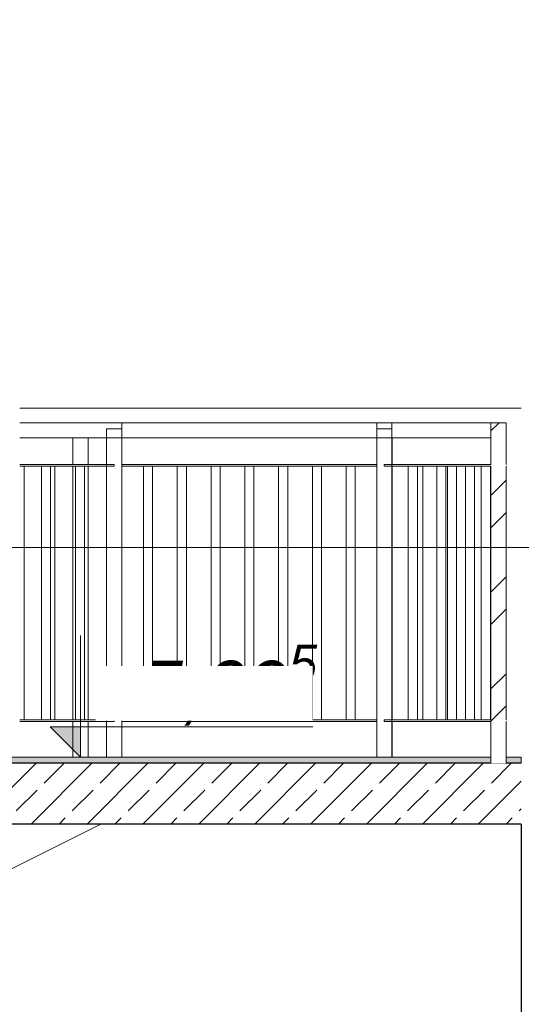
# Model space of a CAD drawing. Header units: centimetres. Extents: x -1103 to 10505, y -997 to 1780.
# Tile 65 of 102: x 9261 to 9426, y 7 to 331. Entities that reach past the tile are written whole.
import ezdxf

# ---------------------------------------------------------------- set-up
doc = ezdxf.new("R2010")
doc.units = ezdxf.units.CM
doc.header["$LTSCALE"] = 0.1
doc.header["$MEASUREMENT"] = 0
doc.linetypes.add('Wipeout_Contour', pattern=[1000, 0, -1000])
for name, color, linetype in [('2_barierki.K_IR', 7, 'Continuous'), ('2_barierki.PW_IR', 7, 'Continuous'), ('2_schody.K_IR', 7, 'Continuous'), ('2_ściany podporowe.K_IR', 7, 'Continuous'), ('2_ściany.K_IR', 7, 'Continuous'), ('3_opisy.K_IR', 7, 'Continuous'), ('5_wymiary.K_IR', 7, 'Continuous')]:
    doc.layers.add(name, color=color, linetype=linetype)
doc.styles.add('GENERATED_STYLE_3', font='txt')
pattern_1 = [(45, (10358.23, -421.512), (-15.9099, 15.9099), []), (45, (10352.927, -416.21), (-15.9099, 15.9099), [])]

# ---------------------------------------------------------------- blocks, each defined once
blk = doc.blocks.new('ElemPrzekroju_740_2', base_point=(10358.23, -421.51))
at = {"layer": '2_schody.K_IR', "linetype": 'Continuous', "lineweight": 0, "true_color": 0x000000}
blk.add_hatch(color=18, dxfattribs=at).paths.add_polyline_path([(9248.87, 85.99), (9425.87, 85.99), (9425.87, 87.99), (9248.87, 87.99)])
at = {"layer": '2_schody.K_IR', "color": 7, "linetype": 'Continuous', "lineweight": 15}
for q in [(9250.87, 87.99), (9425.87, 85.99)]:
    blk.add_line((9425.87, 87.99), q, dxfattribs=at)
blk = doc.blocks.new('ElemPrzekroju_751_2', base_point=(10358.23, -421.51))
at = {"layer": '2_schody.K_IR', "color": 7, "linetype": 'Continuous', "lineweight": 15}
for p, q in [((9222.87, 55.99), (9222.87, 70.99)), ((9234.15, 70.99), (9222.87, 70.99)), ((9287.59, 65.99), (9250.87, 47.63)), ((9192.87, 40.99), (9192.87, 55.99)), ((9222.87, 55.99), (9192.87, 55.99)), ((9245.87, 45.13), (9250.87, 47.63)), ((9235.87, 40.13), (9240.87, 42.63)), ((9240.87, 42.63), (9245.87, 45.13)), ((9162.87, 25.99), (9162.87, 40.99)), ((9192.87, 40.99), (9162.87, 40.99)), ((9230.87, 37.63), (9235.87, 40.13)), ((9225.87, 35.13), (9230.87, 37.63)), ((9215.87, 30.13), (9220.87, 32.63)), ((9220.87, 32.63), (9225.87, 35.13)), ((9210.87, 27.63), (9215.87, 30.13)), ((9132.87, 10.99), (9132.87, 25.99)), ((9162.87, 25.99), (9132.87, 25.99)), ((9205.87, 25.13), (9210.87, 27.63)), ((9200.87, 22.63), (9205.87, 25.13)), ((9190.87, 17.63), (9195.87, 20.13)), ((9195.87, 20.13), (9200.87, 22.63)), ((9187.12, 15.75), (9190.87, 17.63)), ((9179.62, 12), (9183.37, 13.88)), ((9183.37, 13.88), (9187.12, 15.75)), ((9102.87, -4.01), (9102.87, 10.99)), ((9132.87, 10.99), (9102.87, 10.99)), ((9172.12, 8.25), (9175.87, 10.13)), ((9175.87, 10.13), (9179.62, 12)), ((9168.37, 6.38), (9172.12, 8.25)), ((9160.87, 2.63), (9164.62, 4.5)), ((9164.62, 4.5), (9168.37, 6.38)), ((9150.87, -2.37), (9155.87, 0.13)), ((9155.87, 0.13), (9160.87, 2.63)), ((9145.87, -4.87), (9150.87, -2.37)), ((9072.87, -11.73), (9072.87, -4.01)), ((9073.69, -4.01), (9072.87, -4.01)), ((9102.87, -4.01), (9084.87, -4.01)), ((9140.87, -7.37), (9145.87, -4.87)), ((9135.87, -9.87), (9140.87, -7.37)), ((9072.87, -19.01), (9072.87, -12.29)), ((9127.12, -14.25), (9130.87, -12.37)), ((9130.87, -12.37), (9135.87, -9.87)), ((9122.12, -16.75), (9123.37, -16.12)), ((9123.37, -16.12), (9127.12, -14.25)), ((9042.87, -34.01), (9042.87, -19.01)), ((9046.04, -19.01), (9042.87, -19.01)), ((9057.15, -19.01), (9049.04, -19.01)), ((9068.26, -19.01), (9060.15, -19.01)), ((9072.87, -19.01), (9071.26, -19.01)), ((9116.23, -19.69), (9118.37, -18.62)), ((9118.37, -18.62), (9120.87, -17.37)), ((9120.87, -17.37), (9122.12, -16.75)), ((9109.62, -23), (9110.64, -22.49)), ((9102.51, -26.55), (9104.62, -25.5)), ((9104.62, -25.5), (9108.37, -23.62)), ((9108.37, -23.62), (9109.62, -23)), ((9097.12, -29.25), (9100.87, -27.37)), ((9100.87, -27.37), (9101.59, -27.01)), ((9093.48, -31.07), (9097.12, -29.25)), ((9023.82, -34.01), (9015.71, -34.01)), ((9034.93, -34.01), (9026.82, -34.01)), ((9042.87, -34.01), (9037.93, -34.01)), ((9083.37, -36.12), (9085.87, -34.87)), ((9085.87, -34.87), (9089.62, -33)), ((9089.62, -33), (9090.48, -32.57)), ((9074.62, -40.5), (9078.37, -38.62)), ((9071.26, -42.18), (9074.62, -40.5)), ((9060.87, -47.37), (9065.87, -44.87)), ((9065.87, -44.87), (9068.26, -43.68)), ((9060.15, -47.73), (9060.87, -47.37)), ((8982.87, -50.73), (8982.87, -49.01)), ((8990.48, -49.01), (8982.87, -49.01)), ((8982.87, -62.01), (8982.87, -51.29)), ((9001.59, -49.01), (8993.48, -49.01)), ((9012.71, -49.01), (9004.59, -49.01)), ((9050.87, -52.37), (9055.87, -49.87)), ((9055.87, -49.87), (9057.15, -49.23)), ((9040.87, -57.37), (9045.87, -54.87)), ((9045.87, -54.87), (9046.04, -54.79)), ((9049.04, -53.29), (9050.87, -52.37)), ((9037.93, -58.85), (9040.87, -57.37)), ((9029.62, -63), (9033.37, -61.12)), ((9033.37, -61.12), (9034.93, -60.35)), ((8980.87, -64.01), (8982.87, -64.01)), ((8982.87, -64.01), (8982.87, -62.01)), ((9026.82, -64.4), (9029.62, -63)), ((9018.51, -68.55), (9022.12, -66.75)), ((9022.12, -66.75), (9023.82, -65.9)), ((9010.87, -72.37), (9014.62, -70.5)), ((9014.62, -70.5), (9017.95, -68.83)), ((9005.87, -74.87), (9010.87, -72.37)), ((9001.59, -77.01), (9005.87, -74.87))]:
    blk.add_line(p, q, dxfattribs=at)
blk = doc.blocks.new('ElemPrzekroju_753_2', base_point=(10358.23, -421.51))
at = {"color": 254, "linetype": 'Wipeout_Contour', "lineweight": 0, "ltscale": 37350.746244}
blk.add_wipeout([(9425.87, 65.99), (9425.87, 85.99), (9248.87, 85.99), (9248.87, 65.99)], dxfattribs=at).dxf.layer = '2_schody.K_IR'
at = {"layer": '2_schody.K_IR', "linetype": 'Continuous', "lineweight": 0, "true_color": 0x000000}
h = blk.add_hatch(dxfattribs=at)
h.set_pattern_fill('Beton_zbrojony_0002', color=18, style=0, pattern_type=2)
h.set_pattern_definition([(45, (10358.23, -421.512), (-9.19239, 9.19239), []), (45, (10353.634, -416.916), (-9.19239, 9.19239), [9.75, -3.25])])
h.paths.add_polyline_path([(9425.87, 65.99), (9425.87, 85.99), (9248.87, 85.99), (9248.87, 65.99)])
at = {"layer": '2_schody.K_IR', "color": 7, "linetype": 'Continuous', "lineweight": 30}
blk.add_line((9425.87, 65.99), (9248.87, 65.99), dxfattribs=at)
at = {"layer": '2_schody.K_IR', "color": 7, "linetype": 'Continuous', "lineweight": 30, "flags": 128}
blk.add_lwpolyline([(9425.87, 85.99), (9420.87, 85.99), (9415.87, 85.99), (9248.87, 85.99)], dxfattribs=at)
blk = doc.blocks.new('ElemPrzekroju_797_2', base_point=(10358.23, -421.51))
at = {"layer": '2_schody.K_IR', "color": 7, "linetype": 'Continuous', "lineweight": 15}
for p, q in [((9222.87, 355.99), (9222.87, 370.99)), ((9234.15, 370.99), (9222.87, 370.99)), ((9287.59, 365.99), (9250.87, 347.63)), ((9192.87, 340.99), (9192.87, 355.99)), ((9222.87, 355.99), (9192.87, 355.99)), ((9245.87, 345.13), (9250.87, 347.63)), ((9240.87, 342.63), (9245.87, 345.13)), ((9162.87, 325.99), (9162.87, 340.99)), ((9192.87, 340.99), (9162.87, 340.99)), ((9230.87, 337.63), (9235.87, 340.13)), ((9235.87, 340.13), (9240.87, 342.63)), ((9225.87, 335.13), (9230.87, 337.63)), ((9220.87, 332.63), (9225.87, 335.13)), ((9215.87, 330.13), (9220.87, 332.63)), ((9205.87, 325.13), (9210.87, 327.63)), ((9210.87, 327.63), (9215.87, 330.13)), ((9132.87, 310.99), (9132.87, 325.99)), ((9162.87, 325.99), (9132.87, 325.99)), ((9200.87, 322.63), (9205.87, 325.13)), ((9195.87, 320.13), (9200.87, 322.63)), ((9187.12, 315.75), (9190.87, 317.63)), ((9190.87, 317.63), (9195.87, 320.13)), ((9183.37, 313.88), (9187.12, 315.75)), ((9102.87, 295.99), (9102.87, 310.99)), ((9132.87, 310.99), (9102.87, 310.99)), ((9175.87, 310.13), (9179.62, 312)), ((9179.62, 312), (9183.37, 313.88)), ((9168.37, 306.38), (9172.12, 308.25)), ((9172.12, 308.25), (9175.87, 310.13)), ((9160.87, 302.63), (9164.62, 304.5)), ((9164.62, 304.5), (9168.37, 306.38)), ((9155.87, 300.13), (9160.87, 302.63)), ((9150.87, 297.63), (9155.87, 300.13)), ((9072.87, 288.27), (9072.87, 295.99)), ((9073.69, 295.99), (9072.87, 295.99)), ((9102.87, 295.99), (9084.87, 295.99)), ((9140.87, 292.63), (9145.87, 295.13)), ((9145.87, 295.13), (9150.87, 297.63)), ((9135.87, 290.13), (9140.87, 292.63)), ((9130.87, 287.63), (9135.87, 290.13)), ((9072.87, 280.99), (9072.87, 287.71)), ((9123.37, 283.88), (9127.12, 285.75)), ((9127.12, 285.75), (9130.87, 287.63)), ((9118.37, 281.38), (9120.87, 282.63)), ((9120.87, 282.63), (9122.12, 283.25)), ((9122.12, 283.25), (9123.37, 283.88)), ((9042.87, 265.99), (9042.87, 280.99)), ((9046.04, 280.99), (9042.87, 280.99)), ((9057.15, 280.99), (9049.04, 280.99)), ((9068.26, 280.99), (9060.15, 280.99)), ((9072.87, 280.99), (9071.26, 280.99)), ((9116.23, 280.31), (9118.37, 281.38)), ((9104.62, 274.5), (9108.37, 276.38)), ((9108.37, 276.38), (9109.62, 277)), ((9109.62, 277), (9110.64, 277.51)), ((9097.12, 270.75), (9100.87, 272.63)), ((9100.87, 272.63), (9101.59, 272.99)), ((9102.51, 273.45), (9104.62, 274.5)), ((9093.48, 268.93), (9097.12, 270.75)), ((9023.82, 265.99), (9015.71, 265.99)), ((9034.93, 265.99), (9026.82, 265.99)), ((9042.87, 265.99), (9037.93, 265.99)), ((9085.87, 265.13), (9089.62, 267)), ((9089.62, 267), (9090.48, 267.43)), ((9083.37, 263.88), (9085.87, 265.13)), ((9071.26, 257.82), (9074.62, 259.5)), ((9074.62, 259.5), (9078.37, 261.38)), ((9065.87, 255.13), (9068.26, 256.32)), ((9060.87, 252.63), (9065.87, 255.13)), ((8982.87, 249.27), (8982.87, 250.99)), ((8990.48, 250.99), (8982.87, 250.99)), ((9001.59, 250.99), (8993.48, 250.99)), ((9012.71, 250.99), (9004.59, 250.99)), ((9050.87, 247.63), (9055.87, 250.13)), ((9055.87, 250.13), (9057.15, 250.77)), ((9060.15, 252.27), (9060.87, 252.63)), ((8982.87, 237.99), (8982.87, 248.71)), ((9049.04, 246.71), (9050.87, 247.63)), ((9040.87, 242.63), (9045.87, 245.13)), ((9045.87, 245.13), (9046.04, 245.21)), ((9037.93, 241.15), (9040.87, 242.63)), ((8982.87, 235.99), (8982.87, 237.99)), ((9026.82, 235.6), (9029.62, 237)), ((9029.62, 237), (9033.37, 238.88)), ((9033.37, 238.88), (9034.93, 239.65)), ((8980.87, 235.99), (8982.87, 235.99)), ((9018.51, 231.45), (9022.12, 233.25)), ((9022.12, 233.25), (9023.82, 234.1)), ((9014.62, 229.5), (9017.95, 231.17)), ((9005.87, 225.13), (9010.87, 227.63)), ((9010.87, 227.63), (9014.62, 229.5)), ((9001.59, 222.99), (9005.87, 225.13))]:
    blk.add_line(p, q, dxfattribs=at)
blk = doc.blocks.new('ElemPrzekroju_1025_2', base_point=(10358.23, -421.51))
at = {"layer": '2_ściany.K_IR', "color": 7, "linetype": 'Continuous', "lineweight": 13}
blk.add_line((9260.87, 202.82), (9425.87, 202.82), dxfattribs=at)
blk = doc.blocks.new('ElemPrzekroju_1053_2', base_point=(10358.23, -421.51))
at = {"layer": '2_ściany podporowe.K_IR', "color": 7, "linetype": 'Continuous', "lineweight": 30}
blk.add_line((9425.87, 65.99), (9425.87, -212.01), dxfattribs=at)
blk = doc.blocks.new('ElemPrzekroju_1067_2', base_point=(10358.23, -421.51))
at = {"layer": '2_barierki.K_IR', "color": 7, "linetype": 'Continuous', "lineweight": 0}
for p, q in [((9294.42, 197.99), (9378.31, 197.99)), ((9294.42, 192.99), (9378.31, 192.99))]:
    blk.add_line(p, q, dxfattribs=at)
blk = doc.blocks.new('ElemPrzekroju_1068_2', base_point=(10358.23, -421.51))
at = {"layer": '2_barierki.K_IR', "color": 7, "linetype": 'Continuous', "lineweight": 0}
for p, q in [((9294.42, 100.24), (9378.31, 100.24)), ((9294.42, 99.74), (9378.31, 99.74))]:
    blk.add_line(p, q, dxfattribs=at)
blk = doc.blocks.new('ElemPrzekroju_1069_2', base_point=(10358.23, -421.51))
at = {"layer": '2_barierki.K_IR', "color": 7, "linetype": 'Continuous', "lineweight": 0}
for p, q in [((9294.42, 184.24), (9378.31, 184.24)), ((9294.42, 183.74), (9378.31, 183.74))]:
    blk.add_line(p, q, dxfattribs=at)
blk = doc.blocks.new('ElemPrzekroju_1070_2', base_point=(10358.23, -421.51))
at = {"color": 254, "linetype": 'Wipeout_Contour', "lineweight": 0, "ltscale": 37681.603642}
blk.add_wipeout([(9415.87, 197.99), (9415.87, 192.99), (9420.87, 192.99), (9420.87, 197.99)], dxfattribs=at).dxf.layer = '2_barierki.K_IR'
at = {"layer": '2_barierki.K_IR', "linetype": 'Continuous', "lineweight": 0, "true_color": 0x000000}
h = blk.add_hatch(dxfattribs=at)
h.set_pattern_fill('Stal_0002', color=18, style=0, pattern_type=2)
h.set_pattern_definition(pattern_1)
h.paths.add_polyline_path([(9415.87, 197.99), (9415.87, 192.99), (9420.87, 192.99), (9420.87, 197.99)])
at = {"layer": '2_barierki.K_IR', "color": 7, "linetype": 'Continuous', "lineweight": 0}
for p, q in [((9415.87, 197.99), (9415.87, 192.99)), ((9420.87, 197.99), (9415.87, 197.99)), ((9420.87, 197.99), (9420.87, 192.99))]:
    blk.add_line(p, q, dxfattribs=at)
blk = doc.blocks.new('ElemPrzekroju_1071_2', base_point=(10358.23, -421.51))
at = {"color": 254, "linetype": 'Wipeout_Contour', "lineweight": 0, "ltscale": 37675.611064}
blk.add_wipeout([(9415.87, 100.24), (9415.87, 99.74), (9420.87, 99.74), (9420.87, 100.24)], dxfattribs=at).dxf.layer = '2_barierki.K_IR'
at = {"layer": '2_barierki.K_IR', "linetype": 'Continuous', "lineweight": 0, "true_color": 0x000000}
h = blk.add_hatch(dxfattribs=at)
h.set_pattern_fill('Stal_0002', color=18, style=0, pattern_type=2)
h.set_pattern_definition(pattern_1)
h.paths.add_polyline_path([(9415.87, 100.24), (9415.87, 99.74), (9420.87, 99.74), (9420.87, 100.24)])
at = {"layer": '2_barierki.K_IR', "color": 7, "linetype": 'Continuous', "lineweight": 0}
for p, q in [((9420.87, 100.24), (9415.87, 100.24)), ((9420.87, 99.74), (9415.87, 99.74))]:
    blk.add_line(p, q, dxfattribs=at)
blk = doc.blocks.new('ElemPrzekroju_1072_2', base_point=(10358.23, -421.51))
at = {"color": 254, "linetype": 'Wipeout_Contour', "lineweight": 0, "ltscale": 37680.675835}
blk.add_wipeout([(9415.87, 184.24), (9415.87, 183.74), (9420.87, 183.74), (9420.87, 184.24)], dxfattribs=at).dxf.layer = '2_barierki.K_IR'
at = {"layer": '2_barierki.K_IR', "linetype": 'Continuous', "lineweight": 0, "true_color": 0x000000}
h = blk.add_hatch(dxfattribs=at)
h.set_pattern_fill('Stal_0002', color=18, style=0, pattern_type=2)
h.set_pattern_definition(pattern_1)
h.paths.add_polyline_path([(9415.87, 184.24), (9415.87, 183.74), (9420.87, 183.74), (9420.87, 184.24)])
at = {"layer": '2_barierki.K_IR', "color": 7, "linetype": 'Continuous', "lineweight": 0}
for p, q in [((9420.87, 184.24), (9415.87, 184.24)), ((9420.87, 183.74), (9415.87, 183.74))]:
    blk.add_line(p, q, dxfattribs=at)
blk = doc.blocks.new('ElemPrzekroju_1127_2', base_point=(10358.23, -421.51))
at = {"layer": '2_barierki.PW_IR', "color": 7, "linetype": 'Continuous', "lineweight": 0}
for p, q in [((9383.31, 197.99), (9415.87, 197.99)), ((9383.31, 192.99), (9415.87, 192.99))]:
    blk.add_line(p, q, dxfattribs=at)
blk = doc.blocks.new('ElemPrzekroju_1128_2', base_point=(10358.23, -421.51))
at = {"layer": '2_barierki.PW_IR', "color": 7, "linetype": 'Continuous', "lineweight": 0}
for p, q in [((9380.81, 100.24), (9380.81, 99.74)), ((9380.81, 100.24), (9383.31, 100.24)), ((9380.81, 99.74), (9383.31, 99.74)), ((9383.31, 100.24), (9415.87, 100.24)), ((9383.31, 99.74), (9415.87, 99.74))]:
    blk.add_line(p, q, dxfattribs=at)
blk = doc.blocks.new('ElemPrzekroju_1129_2', base_point=(10358.23, -421.51))
at = {"layer": '2_barierki.PW_IR', "color": 7, "linetype": 'Continuous', "lineweight": 0}
for p, q in [((9380.81, 184.24), (9380.81, 183.74)), ((9380.81, 184.24), (9383.31, 184.24)), ((9380.81, 183.74), (9383.31, 183.74)), ((9383.31, 184.24), (9415.87, 184.24)), ((9383.31, 183.74), (9415.87, 183.74))]:
    blk.add_line(p, q, dxfattribs=at)
blk = doc.blocks.new('ElemPrzekroju_1130_2', base_point=(10358.23, -421.51))
at = {"layer": '2_barierki.PW_IR', "color": 7, "linetype": 'Continuous', "lineweight": 0}
for p, q in [((9378.31, 197.99), (9378.31, 192.99)), ((9383.31, 197.99), (9378.31, 197.99)), ((9383.31, 192.99), (9383.31, 197.99)), ((9378.31, 192.99), (9383.31, 192.99))]:
    blk.add_line(p, q, dxfattribs=at)
blk = doc.blocks.new('ElemPrzekroju_1131_2', base_point=(10358.23, -421.51))
at = {"layer": '2_barierki.PW_IR', "color": 7, "linetype": 'Continuous', "lineweight": 0}
for p, q in [((9291.92, 197.99), (9294.42, 197.99)), ((9294.42, 197.99), (9294.42, 195.99)), ((9291.92, 192.99), (9294.42, 192.99))]:
    blk.add_line(p, q, dxfattribs=at)
blk = doc.blocks.new('ElemPrzekroju_1132_2', base_point=(10358.23, -421.51))
at = {"layer": '2_barierki.PW_IR', "color": 7, "linetype": 'Continuous', "lineweight": 0}
for p, q in [((9260.87, 197.99), (9291.92, 197.99)), ((9260.87, 192.99), (9289.42, 192.99)), ((9289.42, 192.99), (9291.92, 192.99))]:
    blk.add_line(p, q, dxfattribs=at)
blk = doc.blocks.new('ElemPrzekroju_1133_2', base_point=(10358.23, -421.51))
at = {"layer": '2_barierki.PW_IR', "color": 7, "linetype": 'Continuous', "lineweight": 0}
for p, q in [((9260.87, 100.24), (9289.42, 100.24)), ((9260.87, 99.74), (9289.42, 99.74)), ((9289.42, 100.24), (9291.92, 100.24)), ((9289.42, 99.74), (9291.92, 99.74)), ((9291.92, 100.24), (9291.92, 99.74))]:
    blk.add_line(p, q, dxfattribs=at)
blk = doc.blocks.new('ElemPrzekroju_1134_2', base_point=(10358.23, -421.51))
at = {"layer": '2_barierki.PW_IR', "color": 7, "linetype": 'Continuous', "lineweight": 0}
for p, q in [((9260.87, 184.24), (9289.42, 184.24)), ((9260.87, 183.74), (9289.42, 183.74)), ((9289.42, 184.24), (9291.92, 184.24)), ((9289.42, 183.74), (9291.92, 183.74)), ((9291.92, 184.24), (9291.92, 183.74))]:
    blk.add_line(p, q, dxfattribs=at)
blk = doc.blocks.new('ElemPrzekroju_1886_2', base_point=(10358.23, -421.51))
at = {"layer": '2_barierki.K_IR', "color": 7, "linetype": 'Continuous', "lineweight": 0}
for p, q in [((9278.38, 184.24), (9278.38, 192.99)), ((9283.38, 184.24), (9283.38, 192.99)), ((9278.38, 100.24), (9278.38, 183.74)), ((9283.38, 100.24), (9283.38, 183.74)), ((9278.38, 87.99), (9278.38, 99.74)), ((9283.38, 87.99), (9283.38, 99.74))]:
    blk.add_line(p, q, dxfattribs=at)
blk = doc.blocks.new('ElemPrzekroju_1887_2', base_point=(10358.23, -421.51))
at = {"layer": '2_barierki.K_IR', "color": 7, "linetype": 'Continuous', "lineweight": 0}
blk.add_line((9262.37, 100.24), (9262.37, 183.74), dxfattribs=at)
blk = doc.blocks.new('ElemPrzekroju_1888_2', base_point=(10358.23, -421.51))
at = {"layer": '2_barierki.K_IR', "color": 7, "linetype": 'Continuous', "lineweight": 0}
blk.add_line((9272.38, 100.24), (9272.38, 183.74), dxfattribs=at)
blk = doc.blocks.new('ElemPrzekroju_1889_2', base_point=(10358.23, -421.51))
at = {"layer": '2_barierki.K_IR', "color": 7, "linetype": 'Continuous', "lineweight": 0}
for p, q in [((9383.38, 184.24), (9383.38, 192.99)), ((9383.38, 100.24), (9383.38, 183.74)), ((9383.38, 87.99), (9383.38, 99.74))]:
    blk.add_line(p, q, dxfattribs=at)
blk = doc.blocks.new('ElemPrzekroju_1890_2', base_point=(10358.23, -421.51))
at = {"layer": '2_barierki.K_IR', "color": 7, "linetype": 'Continuous', "lineweight": 0}
for p, q in [((9301.6, 100.24), (9301.6, 183.74)), ((9304.6, 100.24), (9304.6, 183.74))]:
    blk.add_line(p, q, dxfattribs=at)
blk = doc.blocks.new('ElemPrzekroju_1891_2', base_point=(10358.23, -421.51))
at = {"layer": '2_barierki.K_IR', "color": 7, "linetype": 'Continuous', "lineweight": 0}
for p, q in [((9312.71, 100.24), (9312.71, 183.74)), ((9315.71, 100.24), (9315.71, 183.74))]:
    blk.add_line(p, q, dxfattribs=at)
blk = doc.blocks.new('ElemPrzekroju_1892_2', base_point=(10358.23, -421.51))
at = {"layer": '2_barierki.K_IR', "color": 7, "linetype": 'Continuous', "lineweight": 0}
for p, q in [((9323.82, 100.24), (9323.82, 183.74)), ((9326.82, 100.24), (9326.82, 183.74))]:
    blk.add_line(p, q, dxfattribs=at)
blk = doc.blocks.new('ElemPrzekroju_1893_2', base_point=(10358.23, -421.51))
at = {"layer": '2_barierki.K_IR', "color": 7, "linetype": 'Continuous', "lineweight": 0}
for p, q in [((9334.93, 100.24), (9334.93, 183.74)), ((9337.93, 100.24), (9337.93, 183.74))]:
    blk.add_line(p, q, dxfattribs=at)
blk = doc.blocks.new('ElemPrzekroju_1894_2', base_point=(10358.23, -421.51))
at = {"layer": '2_barierki.K_IR', "color": 7, "linetype": 'Continuous', "lineweight": 0}
for p, q in [((9346.04, 100.24), (9346.04, 183.74)), ((9349.04, 100.24), (9349.04, 183.74))]:
    blk.add_line(p, q, dxfattribs=at)
blk = doc.blocks.new('ElemPrzekroju_1895_2', base_point=(10358.23, -421.51))
at = {"layer": '2_barierki.K_IR', "color": 7, "linetype": 'Continuous', "lineweight": 0}
for p, q in [((9357.15, 100.24), (9357.15, 183.74)), ((9360.15, 100.24), (9360.15, 183.74))]:
    blk.add_line(p, q, dxfattribs=at)
blk = doc.blocks.new('ElemPrzekroju_1896_2', base_point=(10358.23, -421.51))
at = {"layer": '2_barierki.K_IR', "color": 7, "linetype": 'Continuous', "lineweight": 0}
for p, q in [((9368.27, 100.24), (9368.27, 183.74)), ((9371.27, 100.24), (9371.27, 183.74))]:
    blk.add_line(p, q, dxfattribs=at)
blk = doc.blocks.new('ElemPrzekroju_1897_2', base_point=(10358.23, -421.51))
at = {"layer": '2_barierki.K_IR', "color": 7, "linetype": 'Continuous', "lineweight": 0}
blk.add_line((9393.49, 100.24), (9393.49, 183.74), dxfattribs=at)
blk = doc.blocks.new('ElemPrzekroju_1898_2', base_point=(10358.23, -421.51))
at = {"layer": '2_barierki.K_IR', "color": 7, "linetype": 'Continuous', "lineweight": 0}
for p, q in [((9401.6, 100.24), (9401.6, 183.74)), ((9404.6, 100.24), (9404.6, 183.74))]:
    blk.add_line(p, q, dxfattribs=at)
blk = doc.blocks.new('ElemPrzekroju_1899_2', base_point=(10358.23, -421.51))
at = {"layer": '2_barierki.K_IR', "color": 7, "linetype": 'Continuous', "lineweight": 0}
for p, q in [((9412.71, 100.24), (9412.71, 183.74)), ((9415.71, 100.24), (9415.71, 183.74))]:
    blk.add_line(p, q, dxfattribs=at)
blk = doc.blocks.new('ElemPrzekroju_1900_2', base_point=(10358.23, -421.51))
at = {"color": 254, "linetype": 'Wipeout_Contour', "lineweight": 0, "ltscale": 37678.226996}
blk.add_wipeout([(9420.87, 85.99), (9420.87, 192.99), (9415.87, 192.99), (9415.87, 85.99)], dxfattribs=at).dxf.layer = '2_barierki.K_IR'
at = {"layer": '2_barierki.K_IR', "linetype": 'Continuous', "lineweight": 0, "true_color": 0x000000}
h = blk.add_hatch(dxfattribs=at)
h.set_pattern_fill('Stal_0002', color=18, style=0, pattern_type=2)
h.set_pattern_definition(pattern_1)
h.paths.add_polyline_path([(9420.87, 85.99), (9420.87, 192.99), (9415.87, 192.99), (9415.87, 85.99)])
at = {"layer": '2_barierki.K_IR', "color": 7, "linetype": 'Continuous', "lineweight": 0}
for p, q in [((9415.87, 192.99), (9415.87, 184.24)), ((9420.87, 192.99), (9420.87, 184.24)), ((9415.87, 183.74), (9415.87, 100.24)), ((9420.87, 183.74), (9420.87, 100.24)), ((9415.87, 99.74), (9415.87, 85.99)), ((9420.87, 99.74), (9420.87, 85.99))]:
    blk.add_line(p, q, dxfattribs=at)
blk = doc.blocks.new('ElemPrzekroju_2027_2', base_point=(10358.23, -421.51))
at = {"layer": '2_barierki.PW_IR', "color": 7, "linetype": 'Continuous', "lineweight": 0}
for p, q in [((9388.7, 100.24), (9388.7, 183.74)), ((9391.7, 100.24), (9391.7, 183.74))]:
    blk.add_line(p, q, dxfattribs=at)
blk = doc.blocks.new('ElemPrzekroju_2028_2', base_point=(10358.23, -421.51))
at = {"layer": '2_barierki.PW_IR', "color": 7, "linetype": 'Continuous', "lineweight": 0}
for p, q in [((9398.09, 100.24), (9398.09, 183.74)), ((9401.09, 100.24), (9401.09, 183.74))]:
    blk.add_line(p, q, dxfattribs=at)
blk = doc.blocks.new('ElemPrzekroju_2029_2', base_point=(10358.23, -421.51))
at = {"layer": '2_barierki.PW_IR', "color": 7, "linetype": 'Continuous', "lineweight": 0}
for p, q in [((9407.48, 100.24), (9407.48, 183.74)), ((9410.48, 100.24), (9410.48, 183.74))]:
    blk.add_line(p, q, dxfattribs=at)
blk = doc.blocks.new('ElemPrzekroju_2030_2', base_point=(10358.23, -421.51))
at = {"layer": '2_barierki.PW_IR', "color": 7, "linetype": 'Continuous', "lineweight": 0}
for p, q in [((9378.31, 195.99), (9383.31, 195.99)), ((9378.31, 87.99), (9378.31, 192.99)), ((9383.31, 184.24), (9383.31, 192.99)), ((9383.31, 183.74), (9383.31, 184.24)), ((9383.31, 100.24), (9383.31, 183.74)), ((9383.31, 99.74), (9383.31, 100.24)), ((9383.31, 87.99), (9383.31, 99.74))]:
    blk.add_line(p, q, dxfattribs=at)
blk = doc.blocks.new('ElemPrzekroju_2031_2', base_point=(10358.23, -421.51))
at = {"layer": '2_barierki.PW_IR', "color": 7, "linetype": 'Continuous', "lineweight": 0}
for p, q in [((9268.05, 100.24), (9268.05, 183.74)), ((9271.05, 100.24), (9271.05, 183.74))]:
    blk.add_line(p, q, dxfattribs=at)
blk = doc.blocks.new('ElemPrzekroju_2032_2', base_point=(10358.23, -421.51))
at = {"layer": '2_barierki.PW_IR', "color": 7, "linetype": 'Continuous', "lineweight": 0}
for p, q in [((9279.24, 100.24), (9279.24, 183.74)), ((9282.24, 100.24), (9282.24, 183.74))]:
    blk.add_line(p, q, dxfattribs=at)
blk = doc.blocks.new('ElemPrzekroju_2034_2', base_point=(10358.23, -421.51))
at = {"layer": '2_barierki.PW_IR', "color": 7, "linetype": 'Continuous', "lineweight": 0}
for p, q in [((9289.42, 195.99), (9294.42, 195.99)), ((9289.42, 192.99), (9289.42, 195.99)), ((9294.42, 87.99), (9294.42, 195.99)), ((9289.42, 184.24), (9289.42, 192.99)), ((9289.42, 183.74), (9289.42, 184.24)), ((9289.42, 100.24), (9289.42, 183.74)), ((9289.42, 99.74), (9289.42, 100.24)), ((9289.42, 87.99), (9289.42, 99.74))]:
    blk.add_line(p, q, dxfattribs=at)
blk = doc.blocks.new('Wymiary_13_2', base_point=(9280.87, 87.99))
at = {"layer": '5_wymiary.K_IR', "linetype": 'Continuous', "lineweight": 0}
blk.add_hatch(color=1, dxfattribs=at).paths.add_polyline_path([(9280.87, 87.99), (9280.87, 97.99), (9270.87, 97.99)])
at = {"layer": '5_wymiary.K_IR', "color": 1, "linetype": 'Continuous', "lineweight": 0}
for p, q in [((9280.87, 87.99), (9280.87, 127.99)), ((9280.87, 87.99), (9270.87, 97.99)), ((9270.87, 97.99), (9280.87, 97.99)), ((9280.87, 97.99), (9357.26, 97.99)), ((9280.87, 87.99), (9273.37, 87.99)), ((9280.87, 87.99), (9288.37, 87.99))]:
    blk.add_line(p, q, dxfattribs=at)
at = {"layer": '5_wymiary.K_IR', "color": 1, "lineweight": 0, "insert": (9285.87, 96.43), "char_height": 18, "attachment_point": 7, "style": 'GENERATED_STYLE_3'}
blk.add_mtext('\\A1;{\\pql;\\fArial|b0|i1|c238|p38;+5,09\\fArial|b0|i1|c238|p38;\\A1{\\H.66x;\\S5^  ;}}', dxfattribs=at)
at = {"color": 254, "linetype": 'Wipeout_Contour', "lineweight": 0, "ltscale": 37288.829514}
blk.add_wipeout([(9285.87, 99.99), (9357.26, 99.99), (9357.26, 117.99), (9285.87, 117.99)], dxfattribs=at).dxf.layer = '5_wymiary.K_IR'
blk = doc.blocks.new('Polilinia_7_2', base_point=(10209.99, 156.91))
at = {"layer": '3_opisy.K_IR', "color": 7, "linetype": 'Continuous', "lineweight": 15, "flags": 128}
blk.add_lwpolyline([(10209.99, 156.91), (9728.24, 156.91), (9158.86, 156.91)], dxfattribs=at)

msp = doc.modelspace()

# ---------------------------------------------------------------- block references
at = {"layer": '2_barierki.K_IR', "lineweight": 0}
for name in ['ElemPrzekroju_1067_2', 'ElemPrzekroju_1070_2', 'ElemPrzekroju_1886_2', 'ElemPrzekroju_1889_2', 'ElemPrzekroju_1887_2', 'ElemPrzekroju_1888_2', 'ElemPrzekroju_1069_2', 'ElemPrzekroju_1890_2', 'ElemPrzekroju_1891_2', 'ElemPrzekroju_1892_2', 'ElemPrzekroju_1893_2', 'ElemPrzekroju_1894_2', 'ElemPrzekroju_1895_2', 'ElemPrzekroju_1896_2', 'ElemPrzekroju_1897_2', 'ElemPrzekroju_1898_2', 'ElemPrzekroju_1072_2', 'ElemPrzekroju_1068_2', 'ElemPrzekroju_1071_2']:
    msp.add_blockref(name, (10358.23, -421.51), dxfattribs=at)
at = {"layer": '2_barierki.PW_IR', "lineweight": 0}
for name in ['ElemPrzekroju_1132_2', 'ElemPrzekroju_1131_2', 'ElemPrzekroju_1130_2', 'ElemPrzekroju_2034_2', 'ElemPrzekroju_2030_2', 'ElemPrzekroju_1134_2', 'ElemPrzekroju_2031_2', 'ElemPrzekroju_2032_2', 'ElemPrzekroju_2027_2', 'ElemPrzekroju_2028_2', 'ElemPrzekroju_2029_2', 'ElemPrzekroju_1133_2']:
    msp.add_blockref(name, (10358.23, -421.51), dxfattribs=at)
at = {"layer": '2_schody.K_IR', "lineweight": 0}
for name in ['ElemPrzekroju_797_2', 'ElemPrzekroju_740_2', 'ElemPrzekroju_751_2']:
    msp.add_blockref(name, (10358.23, -421.51), dxfattribs=at)
at = {"layer": '2_ściany.K_IR', "lineweight": 0}
msp.add_blockref('ElemPrzekroju_1025_2', (10358.23, -421.51), dxfattribs=at)

# ---------------------------------------------------------------- next in the draw order: block references
at = {"layer": '2_barierki.K_IR', "lineweight": 0}
msp.add_blockref('ElemPrzekroju_1899_2', (10358.23, -421.51), dxfattribs=at)
at = {"layer": '2_barierki.PW_IR', "lineweight": 0}
for name in ['ElemPrzekroju_1127_2', 'ElemPrzekroju_1129_2', 'ElemPrzekroju_1128_2']:
    msp.add_blockref(name, (10358.23, -421.51), dxfattribs=at)
at = {"layer": '2_schody.K_IR', "lineweight": 0}
msp.add_blockref('ElemPrzekroju_753_2', (10358.23, -421.51), dxfattribs=at)

# ---------------------------------------------------------------- next in the draw order: block references
at = {"layer": '2_barierki.K_IR', "lineweight": 0}
msp.add_blockref('ElemPrzekroju_1900_2', (10358.23, -421.51), dxfattribs=at)
at = {"layer": '2_ściany podporowe.K_IR', "lineweight": 0}
msp.add_blockref('ElemPrzekroju_1053_2', (10358.23, -421.51), dxfattribs=at)
at = {"layer": '5_wymiary.K_IR', "color": 1, "linetype": 'Continuous', "lineweight": 0}
msp.add_blockref('Wymiary_13_2', (9280.87, 87.99), dxfattribs=at)

# ---------------------------------------------------------------- next in the draw order: block references
at = {"layer": '3_opisy.K_IR', "color": 7, "linetype": 'Continuous', "lineweight": 15}
msp.add_blockref('Polilinia_7_2', (10209.99, 156.91), dxfattribs=at)

doc.saveas('drawing.dxf')
